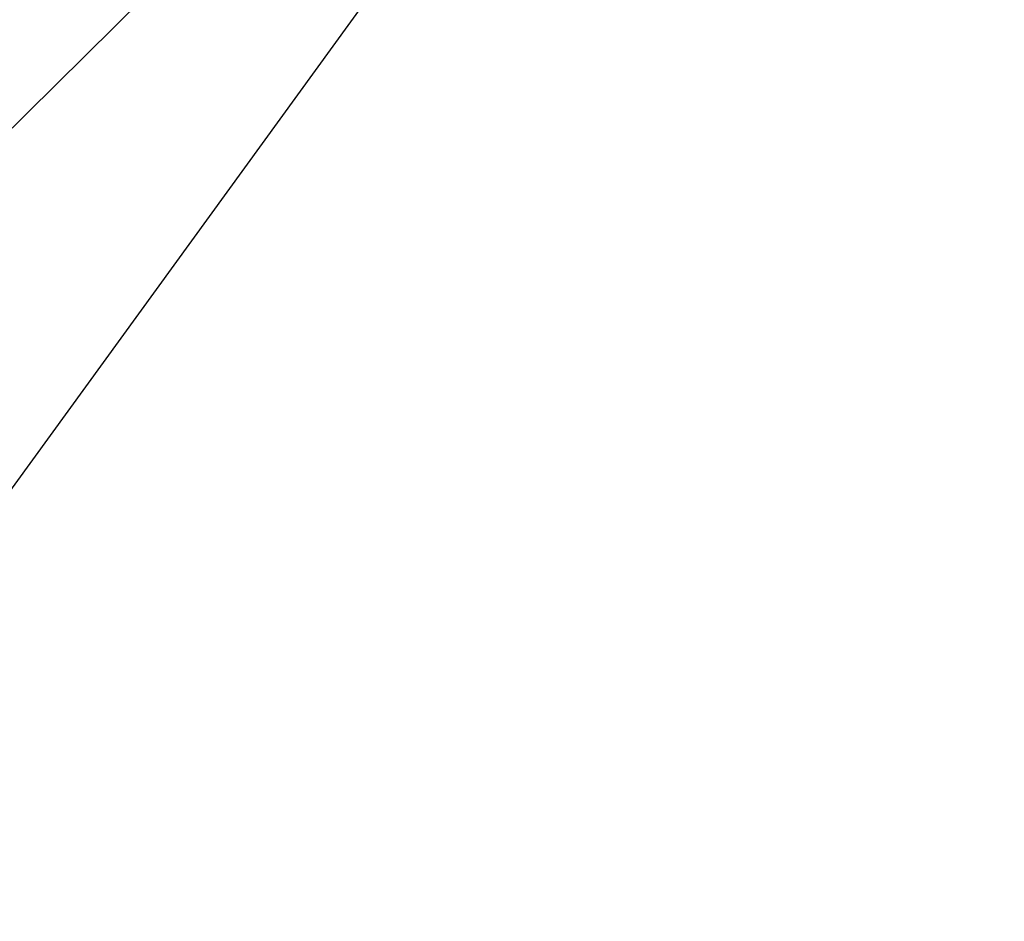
# Model space of a CAD drawing. Header units: millimetres. Extents: x 0.5 to 96.4, y -47.8 to 48.
# Tile 115 of 256: x 26.6 to 26.805, y -28.065 to -27.877. Entities that reach past the tile are written whole.
import ezdxf

# ---------------------------------------------------------------- set-up
doc = ezdxf.new("R2010")
doc.units = ezdxf.units.MM
doc.header["$LTSCALE"] = 25.4
doc.layers.get('0').update_dxf_attribs({"true_color": 0xff5454})

# ---------------------------------------------------------------- blocks, each defined once
blk = doc.blocks.new('WORKSHOP-A-6337.STL#1')
at = {"color": 250, "true_color": 0x262626}
mesh = blk.add_polyface(dxfattribs=at)
corners = [(26.55463, -26.47809, 149.29443), (23.49384, -30.15978, 133.95259), (23.24368, -31.03522, 134.27332), (26.80479, -25.60266, 148.97369)]
mesh.append_faces([[corners[k] for k in face] for face in [(0, 1, 2), (1, 0, 3)]], dxfattribs={"vtx0": -1, "color": 250})
mesh = blk.add_polyface(dxfattribs=at)
corners = [(26.79132, -27.70912, 149.61574), (23.23706, -31.22065, 134.33104), (23.48037, -32.26624, 134.59462), (26.54801, -26.66352, 149.35216)]
mesh.append_faces([[corners[k] for k in face] for face in [(0, 1, 2), (1, 0, 3)]], dxfattribs={"vtx0": -1, "color": 250})
blk = doc.blocks.new('Grupuj#1')
at = {"color": 0}
blk.add_blockref('WORKSHOP-A-6337.STL#1', (-0.50719, 47.84435, -17.19758), dxfattribs=at)

msp = doc.modelspace()

# ---------------------------------------------------------------- block references
at = {"color": 0}
msp.add_blockref('Grupuj#1', (0.50719, -47.84435, 17.19758), dxfattribs=at)

doc.saveas('drawing.dxf')
